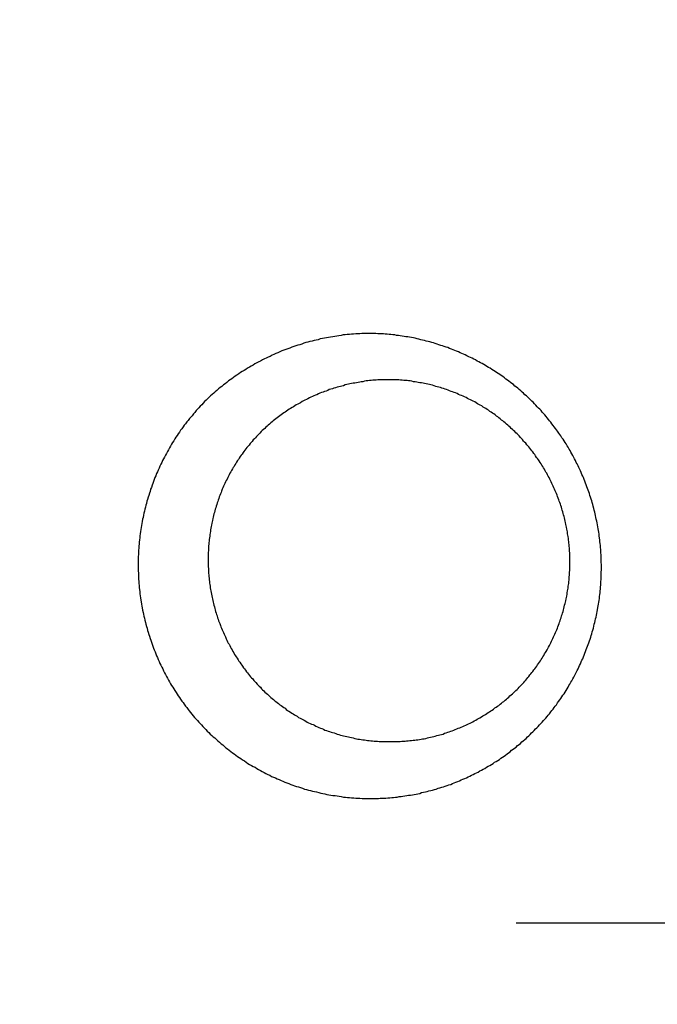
# Model space of a CAD drawing. Header units: millimetres. Extents: x -604189 to 881711, y -381903 to -7297.
# Tile 83 of 256: x -567412 to -567394, y -196039 to -196012. Entities that reach past the tile are written whole.
import ezdxf

# ---------------------------------------------------------------- set-up
doc = ezdxf.new("R2010")
doc.units = ezdxf.units.MM
doc.header["$LTSCALE"] = 100
doc.linetypes.add('CENTER', pattern=[2, 1.25, -0.25, 0.25, -0.25])
doc.layers.get('Defpoints').update_dxf_attribs({"color": 30})
doc.layers.add('OPIS', color=7, linetype='Continuous')
pattern_1 = [(45, (-296350.26, 111503), (-334.51454, 334.51454), []), (135, (-296350.26, 111503), (-334.51454, -334.51454), [])]

msp = doc.modelspace()

# ---------------------------------------------------------------- hatches: boundary and pattern name
at = {"layer": 'OPIS', "linetype": 'ByBlock', "lineweight": 13}
h = msp.add_hatch(dxfattribs=at)
h.set_pattern_fill('ANSI37', color=0, scale=149)
h.set_pattern_definition(pattern_1)
h.paths.add_polyline_path([(-565846.628, -200148.37), (-566196.825, -200149.347), (-566196.825, -200157.448), (-566296.825, -200157.448), (-566296.825, -200149.626), (-566746.825, -200150.882), (-566746.825, -201168.329, -0.414214), (-566403.888, -201511.266, -1), (-567089.762, -201511.266, -0.414214), (-566746.825, -201168.329), (-566746.825, -200936.871, -0.267949), (-567196.825, -200157.448), (-567296.825, -200157.448), (-567296.825, -200152.416), (-567606.815, -200153.281), (-567606.815, -201603.287), (-567556.815, -201603.147), (-567556.815, -205257.445), (-565846.45, -205257.445)])
h.paths.add_polyline_path([(-551636.825, -198396.286), (-576656.825, -198407.448), (-576656.825, -193157.448), (-579836.825, -193157.448), (-579836.825, -200437.448), (-570846.818, -200437.448), (-570846.818, -200053.169), (-551636.825, -200037.448)])
h.paths.add_polyline_path([(-566819.49, -205014.115), (-566583.775, -205014.115), (-566583.775, -204789.115), (-566819.49, -204789.115)], flags=24)
h.paths.add_polyline_path([(-566959.314, -200828.748), (-566427.171, -200828.748), (-566427.171, -200603.748), (-566959.314, -200603.748)], flags=24)
h.paths.add_polyline_path([(-566792.033, -202497.855), (-566276.912, -202497.855), (-566276.912, -202398.515), (-566792.033, -202398.515)], flags=24)
h.paths.add_polyline_path([(-566791.958, -202387.855), (-565854.55, -202387.855), (-565854.55, -202288.515), (-566791.958, -202288.515)], flags=24)
h.paths.add_polyline_path([(-567194.021, -202505.333), (-566857.345, -202505.333), (-566857.345, -202389.949), (-567194.021, -202389.949)], flags=24)
h.paths.add_polyline_path([(-567153.366, -202393.592), (-566996.4, -202393.592), (-566996.4, -202295.562), (-567153.366, -202295.562)], flags=24)
h.paths.add_polyline_path([(-566516.508, -200627.503), (-566516.508, -200287.803), (-566964.285, -200287.803), (-566964.285, -200627.503)], flags=24)
at = {"layer": 'OPIS', "linetype": 'ByBlock', "lineweight": 9}
h = msp.add_hatch(dxfattribs=at)
h.set_pattern_fill('ANSI37', color=0, scale=149)
h.set_pattern_definition(pattern_1)
edge = h.paths.add_edge_path()
edge.add_line((-551636.825, -193157.448), (-552906.825, -193157.448))
edge.add_line((-552906.825, -193157.448), (-552906.825, -193187.448))
edge.add_line((-552906.825, -193187.448), (-554281.473, -193187.448))
edge.add_line((-554281.473, -193187.448), (-554281.473, -193407.448))
edge.add_line((-554281.473, -193407.448), (-554641.473, -193407.448))
edge.add_line((-554641.473, -193407.448), (-554891.821, -193407.448))
edge.add_line((-554891.821, -193407.448), (-555251.821, -193407.448))
edge.add_line((-555251.821, -193407.448), (-555252.169, -193157.448))
edge.add_line((-555252.169, -193157.448), (-555156.825, -193407.448))
edge.add_line((-555156.825, -193407.448), (-555156.825, -196074.426))
edge.add_line((-555156.825, -196074.426), (-555036.825, -196074.426))
edge.add_line((-555036.825, -196074.426), (-555036.825, -196674.426))
edge.add_line((-555036.825, -196674.426), (-555036.825, -197274.426))
edge.add_line((-555036.825, -197274.426), (-555636.825, -197274.426))
edge.add_line((-555636.825, -197274.426), (-555636.825, -198296.526))
edge.add_line((-555636.825, -198296.526), (-555036.825, -198294.851))
edge.add_line((-555036.825, -198294.851), (-555036.825, -198287.448))
edge.add_line((-555036.825, -198287.448), (-554936.825, -198287.448))
edge.add_line((-554936.825, -198287.448), (-554936.825, -198294.572))
edge.add_line((-554936.825, -198294.572), (-554486.825, -198293.317))
edge.add_line((-554486.825, -198293.317), (-554486.825, -198292.448))
edge.add_line((-554486.825, -198292.448), (-554486.825, -197276.567))
edge.add_arc((-554486.825, -196933.63), 342.937, 180, 270, ccw=False)
edge.add_arc((-554486.825, -196933.63), 342.937, 0, 180, ccw=False)
edge.add_arc((-554486.825, -196933.63), 342.937, -90, 0, ccw=False)
edge.add_line((-554486.825, -197276.567), (-554486.825, -197508.025))
edge.add_arc((-554936.825, -198287.448), 900, 0, 60, ccw=False)
edge.add_line((-554036.825, -198287.448), (-553936.825, -198287.448))
edge.add_line((-553936.825, -198287.448), (-553936.825, -198291.782))
edge.add_line((-553936.825, -198291.782), (-551636.825, -198285.364))
edge.add_line((-551636.825, -198285.364), (-551636.825, -193157.448))
edge = h.paths.add_edge_path(flags=17)
edge.add_arc((-555292.825, -194555.644), 64, 0, 360)
edge = h.paths.add_edge_path(flags=17)
edge.add_arc((-555292.825, -194795.644), 64, 0, 360)
edge = h.paths.add_edge_path(flags=17)
edge.add_arc((-555532.825, -194555.644), 64, 0, 360)
edge = h.paths.add_edge_path(flags=17)
edge.add_arc((-555532.825, -194795.644), 64, 0, 360)
edge = h.paths.add_edge_path(flags=16)
edge.add_arc((-555445.578, -195632.918), 122.24, 0, 360)
edge = h.paths.add_edge_path(flags=17)
edge.add_arc((-555444.953, -195755.157), 131.84, -179.70702, 0.29298, ccw=False)
edge.add_line((-555576.791, -195755.831), (-555577.416, -195633.592))
edge.add_arc((-555445.578, -195632.918), 131.84, 0.29298, 180.29298, ccw=False)
edge.add_line((-555313.74, -195632.244), (-555313.115, -195754.483))
edge = h.paths.add_edge_path(flags=16)
edge.add_line((-555354.602, -195832.663), (-555410.524, -195781.149))
edge.add_arc((-555444.236, -195895.315), 119.04, 73.54834, 77.25266)
edge.add_line((-555417.97, -195779.209), (-555400.458, -195791.093))
edge.add_arc((-555397.928, -195789.134), 3.2, 66.437, 217.7638, ccw=False)
edge.add_arc((-555444.236, -195895.315), 119.04, 62.83618, 66.43696, ccw=False)
edge.add_line((-555389.89, -195789.404), (-555332.197, -195793.322))
edge.add_arc((-555444.953, -195755.157), 119.04, 319.37612, 341.30015, ccw=False)
edge = h.paths.add_edge_path(flags=0)
edge.add_arc((-555445.157, -195715.335), 16, 0, 360)
edge = h.paths.add_edge_path(flags=16)
edge.add_line((-555494.828, -195789.588), (-555556.499, -195794.41))
edge.add_arc((-555553.516, -195795.567), 3.2, 158.7889, 200.417)
edge.add_arc((-555444.953, -195755.157), 119.04, 200.41697, 219.83636)
edge.add_arc((-555533.904, -195829.364), 3.2, 219.8364, 346.9927)
edge.add_line((-555530.786, -195830.084), (-555488.51, -195790.333))
edge.add_arc((-555491.628, -195789.613), 3.2, 346.9927, 539.5529)
edge = h.paths.add_edge_path(flags=16)
edge.add_arc((-555444.953, -195755.157), 119.04, 258.76397, 281.82198, ccw=False)
edge.add_line((-555468.148, -195871.915), (-555480.159, -195865.083))
edge.add_arc((-555483.299, -195864.466), 3.2, 250.669, 348.8814, ccw=False)
edge.add_arc((-555444.953, -195755.157), 119.04, 229.64312, 250.66903, ccw=False)
edge.add_line((-555522.037, -195845.868), (-555468.703, -195779.633))
edge.add_arc((-555459.182, -195767.571), 15.366, -52.9828, 231.7166, ccw=False)
edge.add_arc((-555446.749, -195779.502), 3.2, 91.2428, 186.0743, ccw=False)
edge.add_arc((-555444.236, -195895.315), 119.04, 88.11241, 91.24277, ccw=False)
edge.add_line((-555440.315, -195776.34), (-555420.565, -195871.672))
h.paths.add_polyline_path([(-554267.155, -198153.982), (-554267.155, -197814.282), (-554714.931, -197814.282), (-554714.931, -198153.982)], flags=17)
h.paths.add_polyline_path([(-553792.63, -195548.14), (-553277.509, -195548.14), (-553277.509, -195448.8), (-553792.63, -195448.8)], flags=16)
h.paths.add_polyline_path([(-553792.555, -195438.14), (-553058.934, -195438.14), (-553058.934, -195338.8), (-553792.555, -195338.8)], flags=16)
h.paths.add_polyline_path([(-554194.618, -195555.618), (-553808.217, -195555.618), (-553808.217, -195440.235), (-554194.618, -195440.235)], flags=16)
h.paths.add_polyline_path([(-554153.974, -195443.932), (-553947.262, -195443.932), (-553947.262, -195345.836), (-554153.974, -195345.836)], flags=16)
h.paths.add_polyline_path([(-554256.508, -198153.982), (-554256.508, -197814.282), (-554704.285, -197814.282), (-554704.285, -198153.982)], flags=17)
h.paths.add_polyline_path([(-569496.825, -196631.63), (-571696.825, -196631.63), (-571696.825, -198287.448), (-569496.825, -198287.448)])
h.paths.add_polyline_path([(-567176.825, -196631.63), (-569376.825, -196631.63), (-569376.825, -198287.448), (-567176.825, -198287.448)])
h.paths.add_polyline_path([(-569376.825, -196535.63), (-567176.825, -196535.63), (-567176.825, -193157.448), (-569376.825, -193157.448)])
edge = h.paths.add_edge_path()
edge.add_arc((-571534.473, -195440.24), 50, 180, 270.0022)
edge.add_line((-571534.471, -195490.24), (-571329.472, -195490.239))
edge.add_arc((-571329.473, -195440.239), 50, 270.0009, 360)
edge.add_line((-571279.473, -195440.239), (-571279.473, -194996.239))
edge.add_arc((-571329.473, -194996.239), 50, 0, 90.0004)
edge.add_line((-571329.474, -194946.239), (-571534.474, -194946.24))
edge.add_arc((-571534.473, -194996.24), 50, 90.0009, 180)
edge.add_line((-571584.473, -194996.24), (-571584.473, -195440.24))
h.paths.add_polyline_path([(-571696.825, -196535.63), (-569496.825, -196535.63), (-569496.825, -193157.448), (-571696.825, -193157.448)])
edge = h.paths.add_edge_path()
edge.add_arc((-571945.684, -193388.705), 50, 0, 90.0004)
edge.add_line((-571945.684, -193338.705), (-572150.684, -193338.707))
edge.add_arc((-572150.684, -193388.707), 50, 90.0009, 180)
edge.add_line((-572200.684, -193388.707), (-572200.684, -193832.707))
edge.add_arc((-572150.684, -193832.707), 50, 180, 270.0022)
edge.add_line((-572150.682, -193882.707), (-571945.683, -193882.705))
edge.add_arc((-571945.684, -193832.705), 50, 270.0009, 360)
edge.add_line((-571895.684, -193832.705), (-571895.684, -193388.705))
h.paths.add_polyline_path([(-571816.825, -198287.448), (-571816.825, -193157.448), (-573216.825, -193157.448), (-573216.825, -198287.448)])

# ---------------------------------------------------------------- linework, layer by layer
at = {"color": 0}
for points in [[(-567402.05, -196020.968, 0), (-567402.108, -196020.968, 0), (-567402.166, -196020.968, 0), (-567402.224, -196020.968, 0), (-567402.281, -196020.978, 0), (-567402.339, -196020.978, 0), (-567402.397, -196020.978, 0), (-567402.455, -196020.988, 0), (-567402.512, -196020.988, 0), (-567402.57, -196020.998, 0), (-567402.628, -196020.998, 0), (-567402.686, -196021.008, 0), (-567402.744, -196021.008, 0), (-567402.801, -196021.018, 0), (-567402.859, -196021.028, 0), (-567402.917, -196021.038, 0), (-567402.974, -196021.048, 0), (-567403.032, -196021.058, 0), (-567403.089, -196021.068, 0), (-567403.147, -196021.078, 0), (-567403.204, -196021.088, 0), (-567403.261, -196021.098, 0), (-567403.318, -196021.108, 0), (-567403.376, -196021.118, 0), (-567403.433, -196021.138, 0), (-567403.49, -196021.148, 0), (-567403.546, -196021.158, 0), (-567403.603, -196021.178, 0), (-567403.66, -196021.188, 0), (-567403.716, -196021.208, 0), (-567403.773, -196021.218, 0), (-567403.829, -196021.238, 0), (-567403.885, -196021.258, 0), (-567403.941, -196021.278, 0), (-567403.997, -196021.288, 0), (-567404.053, -196021.308, 0), (-567404.108, -196021.328, 0), (-567404.164, -196021.348, 0), (-567404.219, -196021.368, 0), (-567404.274, -196021.388, 0), (-567404.329, -196021.408, 0), (-567404.384, -196021.428, 0), (-567404.438, -196021.448, 0), (-567404.492, -196021.478, 0), (-567404.546, -196021.498, 0), (-567404.6, -196021.518, 0), (-567404.654, -196021.548, 0), (-567404.708, -196021.568, 0), (-567404.761, -196021.598, 0), (-567404.814, -196021.618, 0), (-567404.867, -196021.648, 0), (-567404.919, -196021.668, 0), (-567404.972, -196021.698, 0), (-567405.024, -196021.728, 0), (-567405.076, -196021.748, 0), (-567405.127, -196021.778, 0), (-567405.179, -196021.808, 0), (-567405.23, -196021.838, 0), (-567405.28, -196021.868, 0), (-567405.331, -196021.898, 0), (-567405.381, -196021.928, 0), (-567405.431, -196021.958, 0), (-567405.481, -196021.988, 0), (-567405.53, -196022.018, 0), (-567405.579, -196022.048, 0), (-567405.628, -196022.078, 0), (-567405.676, -196022.118, 0), (-567405.724, -196022.148, 0), (-567405.772, -196022.178, 0), (-567405.819, -196022.218, 0), (-567405.866, -196022.248, 0), (-567405.913, -196022.278, 0), (-567405.96, -196022.318, 0), (-567406.006, -196022.358, 0), (-567406.051, -196022.388, 0), (-567406.097, -196022.428, 0), (-567406.141, -196022.458, 0), (-567406.186, -196022.498, 0), (-567406.23, -196022.538, 0), (-567406.274, -196022.578, 0), (-567406.317, -196022.618, 0), (-567406.36, -196022.648, 0), (-567406.403, -196022.688, 0), (-567406.445, -196022.728, 0), (-567406.487, -196022.768, 0), (-567406.528, -196022.808, 0), (-567406.569, -196022.848, 0), (-567406.609, -196022.888, 0), (-567406.65, -196022.938, 0), (-567406.689, -196022.978, 0), (-567406.728, -196023.018, 0), (-567406.767, -196023.058, 0), (-567406.806, -196023.098, 0), (-567406.844, -196023.148, 0), (-567406.881, -196023.188, 0), (-567406.918, -196023.238, 0), (-567406.955, -196023.278, 0), (-567406.991, -196023.318, 0), (-567407.027, -196023.368, 0), (-567407.062, -196023.408, 0), (-567407.097, -196023.458, 0), (-567407.132, -196023.498, 0), (-567407.166, -196023.548, 0), (-567407.2, -196023.598, 0), (-567407.233, -196023.638, 0), (-567407.266, -196023.688, 0), (-567407.298, -196023.738, 0), (-567407.33, -196023.788, 0), (-567407.361, -196023.828, 0), (-567407.392, -196023.878, 0), (-567407.423, -196023.928, 0), (-567407.453, -196023.978, 0), (-567407.483, -196024.028, 0), (-567407.512, -196024.078, 0), (-567407.541, -196024.128, 0), (-567407.569, -196024.178, 0), (-567407.597, -196024.228, 0), (-567407.625, -196024.278, 0), (-567407.652, -196024.328, 0), (-567407.678, -196024.378, 0), (-567407.704, -196024.428, 0), (-567407.73, -196024.478, 0), (-567407.755, -196024.528, 0), (-567407.78, -196024.578, 0), (-567407.804, -196024.628, 0), (-567407.828, -196024.688, 0), (-567407.852, -196024.738, 0), (-567407.875, -196024.788, 0), (-567407.897, -196024.838, 0), (-567407.919, -196024.898, 0), (-567407.941, -196024.948, 0), (-567407.962, -196024.998, 0), (-567407.982, -196025.058, 0), (-567408.002, -196025.108, 0), (-567408.022, -196025.158, 0), (-567408.041, -196025.218, 0), (-567408.06, -196025.268, 0), (-567408.078, -196025.328, 0), (-567408.096, -196025.378, 0), (-567408.113, -196025.438, 0), (-567408.13, -196025.488, 0), (-567408.146, -196025.548, 0), (-567408.162, -196025.598, 0), (-567408.177, -196025.658, 0), (-567408.192, -196025.708, 0), (-567408.206, -196025.768, 0), (-567408.22, -196025.818, 0), (-567408.234, -196025.878, 0), (-567408.247, -196025.928, 0), (-567408.259, -196025.988, 0), (-567408.271, -196026.048, 0), (-567408.282, -196026.098, 0), (-567408.293, -196026.158, 0), (-567408.304, -196026.218, 0), (-567408.313, -196026.268, 0), (-567408.323, -196026.328, 0), (-567408.332, -196026.378, 0), (-567408.34, -196026.438, 0), (-567408.348, -196026.498, 0), (-567408.355, -196026.558, 0), (-567408.362, -196026.608, 0), (-567408.368, -196026.668, 0), (-567408.374, -196026.728, 0), (-567408.38, -196026.778, 0), (-567408.384, -196026.838, 0), (-567408.389, -196026.898, 0), (-567408.392, -196026.948, 0), (-567408.396, -196027.008, 0), (-567408.398, -196027.068, 0), (-567408.401, -196027.128, 0), (-567408.402, -196027.178, 0), (-567408.404, -196027.238, 0), (-567408.404, -196027.298, 0), (-567408.405, -196027.358, 0), (-567408.404, -196027.408, 0), (-567408.403, -196027.468, 0), (-567408.402, -196027.528, 0), (-567408.4, -196027.578, 0), (-567408.398, -196027.638, 0), (-567408.395, -196027.698, 0), (-567408.392, -196027.758, 0), (-567408.388, -196027.808, 0), (-567408.384, -196027.868, 0), (-567408.379, -196027.928, 0), (-567408.374, -196027.988, 0), (-567408.368, -196028.038, 0), (-567408.361, -196028.098, 0), (-567408.355, -196028.158, 0), (-567408.347, -196028.208, 0), (-567408.339, -196028.268, 0), (-567408.331, -196028.328, 0), (-567408.322, -196028.378, 0), (-567408.313, -196028.438, 0), (-567408.303, -196028.498, 0), (-567408.292, -196028.548, 0), (-567408.282, -196028.608, 0), (-567408.27, -196028.668, 0), (-567408.258, -196028.718, 0), (-567408.246, -196028.778, 0), (-567408.233, -196028.828, 0), (-567408.22, -196028.888, 0), (-567408.206, -196028.948, 0), (-567408.191, -196028.998, 0), (-567408.176, -196029.058, 0), (-567408.161, -196029.108, 0), (-567408.145, -196029.168, 0), (-567408.129, -196029.218, 0), (-567408.112, -196029.278, 0), (-567408.095, -196029.328, 0), (-567408.077, -196029.388, 0), (-567408.059, -196029.438, 0), (-567408.04, -196029.488, 0), (-567408.021, -196029.548, 0), (-567408.001, -196029.598, 0), (-567407.981, -196029.658, 0), (-567407.96, -196029.708, 0), (-567407.939, -196029.758, 0), (-567407.918, -196029.818, 0), (-567407.896, -196029.868, 0), (-567407.873, -196029.918, 0), (-567407.85, -196029.968, 0), (-567407.827, -196030.028, 0), (-567407.803, -196030.078, 0), (-567407.778, -196030.128, 0), (-567407.754, -196030.178, 0), (-567407.728, -196030.228, 0), (-567407.703, -196030.288, 0), (-567407.677, -196030.338, 0), (-567407.65, -196030.388, 0), (-567407.623, -196030.438, 0), (-567407.596, -196030.488, 0), (-567407.568, -196030.538, 0), (-567407.539, -196030.588, 0), (-567407.51, -196030.638, 0), (-567407.481, -196030.688, 0), (-567407.452, -196030.738, 0), (-567407.421, -196030.778, 0), (-567407.391, -196030.828, 0), (-567407.36, -196030.878, 0), (-567407.329, -196030.928, 0), (-567407.297, -196030.978, 0), (-567407.264, -196031.018, 0), (-567407.232, -196031.068, 0), (-567407.199, -196031.118, 0), (-567407.165, -196031.158, 0), (-567407.131, -196031.208, 0), (-567407.097, -196031.258, 0), (-567407.062, -196031.298, 0), (-567407.027, -196031.348, 0), (-567406.992, -196031.388, 0), (-567406.956, -196031.438, 0), (-567406.92, -196031.478, 0), (-567406.883, -196031.528, 0), (-567406.846, -196031.568, 0), (-567406.808, -196031.608, 0), (-567406.77, -196031.658, 0), (-567406.732, -196031.698, 0), (-567406.694, -196031.738, 0), (-567406.655, -196031.778, 0), (-567406.615, -196031.818, 0), (-567406.576, -196031.868, 0), (-567406.536, -196031.908, 0), (-567406.495, -196031.948, 0), (-567406.454, -196031.988, 0), (-567406.413, -196032.028, 0), (-567406.372, -196032.068, 0), (-567406.33, -196032.108, 0), (-567406.288, -196032.138, 0), (-567406.245, -196032.178, 0), (-567406.202, -196032.218, 0), (-567406.159, -196032.258, 0), (-567406.115, -196032.298, 0), (-567406.071, -196032.328, 0), (-567406.027, -196032.368, 0), (-567405.983, -196032.408, 0), (-567405.938, -196032.438, 0), (-567405.892, -196032.478, 0), (-567405.847, -196032.508, 0), (-567405.801, -196032.548, 0), (-567405.755, -196032.578, 0), (-567405.708, -196032.608, 0), (-567405.662, -196032.648, 0), (-567405.614, -196032.678, 0), (-567405.567, -196032.708, 0), (-567405.519, -196032.738, 0), (-567405.471, -196032.768, 0), (-567405.423, -196032.808, 0), (-567405.375, -196032.838, 0), (-567405.326, -196032.868, 0), (-567405.277, -196032.898, 0), (-567405.228, -196032.928, 0), (-567405.178, -196032.948, 0), (-567405.128, -196032.978, 0), (-567405.078, -196033.008, 0), (-567405.028, -196033.038, 0), (-567404.977, -196033.068, 0), (-567404.926, -196033.088, 0), (-567404.875, -196033.118, 0), (-567404.824, -196033.148, 0), (-567404.772, -196033.168, 0), (-567404.721, -196033.198, 0), (-567404.669, -196033.218, 0), (-567404.616, -196033.238, 0), (-567404.564, -196033.268, 0), (-567404.511, -196033.288, 0), (-567404.458, -196033.308, 0), (-567404.405, -196033.328, 0), (-567404.352, -196033.358, 0), (-567404.298, -196033.378, 0), (-567404.245, -196033.398, 0), (-567404.191, -196033.418, 0), (-567404.137, -196033.438, 0), (-567404.083, -196033.458, 0), (-567404.028, -196033.478, 0), (-567403.974, -196033.488, 0), (-567403.919, -196033.508, 0), (-567403.864, -196033.528, 0), (-567403.809, -196033.548, 0), (-567403.754, -196033.558, 0), (-567403.698, -196033.578, 0), (-567403.643, -196033.588, 0), (-567403.587, -196033.608, 0), (-567403.531, -196033.618, 0), (-567403.475, -196033.628, 0), (-567403.419, -196033.648, 0), (-567403.363, -196033.658, 0), (-567403.307, -196033.668, 0), (-567403.25, -196033.678, 0), (-567403.194, -196033.698, 0), (-567403.137, -196033.708, 0), (-567403.08, -196033.718, 0), (-567403.024, -196033.728, 0), (-567402.967, -196033.728, 0), (-567402.91, -196033.738, 0), (-567402.853, -196033.748, 0), (-567402.795, -196033.758, 0), (-567402.738, -196033.768, 0), (-567402.681, -196033.768, 0), (-567402.624, -196033.778, 0), (-567402.566, -196033.778, 0), (-567402.509, -196033.788, 0), (-567402.451, -196033.788, 0), (-567402.394, -196033.798, 0), (-567402.336, -196033.798, 0), (-567402.279, -196033.798, 0), (-567402.221, -196033.808, 0), (-567402.163, -196033.808, 0), (-567402.106, -196033.808, 0), (-567402.048, -196033.808, 0), (-567401.99, -196033.808, 0), (-567401.933, -196033.808, 0), (-567401.875, -196033.808, 0)], [(-567401.875, -196033.808, 0), (-567401.822, -196033.808, 0), (-567401.77, -196033.808, 0), (-567401.718, -196033.798, 0), (-567401.665, -196033.798, 0), (-567401.613, -196033.798, 0), (-567401.56, -196033.798, 0), (-567401.508, -196033.788, 0), (-567401.456, -196033.788, 0), (-567401.403, -196033.778, 0), (-567401.351, -196033.778, 0), (-567401.299, -196033.768, 0), (-567401.247, -196033.768, 0), (-567401.195, -196033.758, 0), (-567401.142, -196033.758, 0), (-567401.091, -196033.748, 0), (-567401.039, -196033.738, 0), (-567400.987, -196033.728, 0), (-567400.935, -196033.718, 0), (-567400.883, -196033.718, 0), (-567400.832, -196033.708, 0), (-567400.78, -196033.698, 0), (-567400.729, -196033.688, 0), (-567400.678, -196033.678, 0), (-567400.626, -196033.668, 0), (-567400.575, -196033.648, 0), (-567400.524, -196033.638, 0), (-567400.473, -196033.628, 0), (-567400.422, -196033.618, 0), (-567400.372, -196033.598, 0), (-567400.321, -196033.588, 0), (-567400.271, -196033.578, 0), (-567400.22, -196033.558, 0), (-567400.17, -196033.548, 0), (-567400.12, -196033.528, 0), (-567400.07, -196033.518, 0), (-567400.02, -196033.498, 0), (-567399.971, -196033.488, 0), (-567399.921, -196033.468, 0), (-567399.872, -196033.448, 0), (-567399.822, -196033.428, 0), (-567399.773, -196033.418, 0), (-567399.724, -196033.398, 0), (-567399.675, -196033.378, 0), (-567399.627, -196033.358, 0), (-567399.578, -196033.338, 0), (-567399.53, -196033.318, 0), (-567399.482, -196033.298, 0), (-567399.434, -196033.278, 0), (-567399.386, -196033.258, 0), (-567399.339, -196033.238, 0), (-567399.291, -196033.208, 0), (-567399.244, -196033.188, 0), (-567399.197, -196033.168, 0), (-567399.15, -196033.148, 0), (-567399.103, -196033.118, 0), (-567399.057, -196033.098, 0), (-567399.01, -196033.078, 0), (-567398.964, -196033.048, 0), (-567398.918, -196033.028, 0), (-567398.873, -196032.998, 0), (-567398.827, -196032.978, 0), (-567398.782, -196032.948, 0), (-567398.737, -196032.918, 0), (-567398.692, -196032.898, 0), (-567398.647, -196032.868, 0), (-567398.603, -196032.838, 0), (-567398.559, -196032.808, 0), (-567398.515, -196032.788, 0), (-567398.471, -196032.758, 0), (-567398.428, -196032.728, 0), (-567398.385, -196032.698, 0), (-567398.342, -196032.668, 0), (-567398.299, -196032.638, 0), (-567398.257, -196032.608, 0), (-567398.214, -196032.578, 0), (-567398.172, -196032.548, 0), (-567398.131, -196032.518, 0), (-567398.089, -196032.478, 0), (-567398.048, -196032.448, 0), (-567398.007, -196032.418, 0), (-567397.966, -196032.388, 0), (-567397.926, -196032.348, 0), (-567397.886, -196032.318, 0), (-567397.846, -196032.288, 0), (-567397.807, -196032.248, 0), (-567397.767, -196032.218, 0), (-567397.728, -196032.178, 0), (-567397.689, -196032.148, 0), (-567397.651, -196032.108, 0), (-567397.613, -196032.078, 0), (-567397.575, -196032.038, 0), (-567397.537, -196031.998, 0), (-567397.5, -196031.968, 0), (-567397.463, -196031.928, 0), (-567397.427, -196031.888, 0), (-567397.39, -196031.858, 0), (-567397.354, -196031.818, 0), (-567397.318, -196031.778, 0), (-567397.283, -196031.738, 0), (-567397.248, -196031.698, 0), (-567397.213, -196031.658, 0), (-567397.178, -196031.628, 0), (-567397.144, -196031.588, 0), (-567397.11, -196031.548, 0), (-567397.077, -196031.508, 0), (-567397.044, -196031.468, 0), (-567397.011, -196031.418, 0), (-567396.978, -196031.378, 0), (-567396.946, -196031.338, 0), (-567396.914, -196031.298, 0), (-567396.883, -196031.258, 0), (-567396.852, -196031.218, 0), (-567396.821, -196031.168, 0), (-567396.791, -196031.128, 0), (-567396.76, -196031.088, 0), (-567396.731, -196031.048, 0), (-567396.701, -196030.998, 0), (-567396.672, -196030.958, 0), (-567396.643, -196030.918, 0), (-567396.615, -196030.868, 0), (-567396.587, -196030.828, 0), (-567396.559, -196030.778, 0), (-567396.532, -196030.738, 0), (-567396.505, -196030.688, 0), (-567396.479, -196030.648, 0), (-567396.452, -196030.598, 0), (-567396.427, -196030.558, 0), (-567396.401, -196030.508, 0), (-567396.376, -196030.458, 0), (-567396.351, -196030.418, 0), (-567396.327, -196030.368, 0), (-567396.303, -196030.328, 0), (-567396.28, -196030.278, 0), (-567396.256, -196030.228, 0), (-567396.234, -196030.178, 0), (-567396.211, -196030.138, 0), (-567396.189, -196030.088, 0), (-567396.167, -196030.038, 0), (-567396.146, -196029.988, 0), (-567396.125, -196029.948, 0), (-567396.105, -196029.898, 0), (-567396.085, -196029.848, 0), (-567396.065, -196029.798, 0), (-567396.046, -196029.748, 0), (-567396.027, -196029.698, 0), (-567396.008, -196029.648, 0), (-567395.99, -196029.598, 0), (-567395.973, -196029.558, 0), (-567395.955, -196029.508, 0), (-567395.939, -196029.458, 0), (-567395.922, -196029.408, 0), (-567395.906, -196029.358, 0), (-567395.891, -196029.308, 0), (-567395.875, -196029.258, 0), (-567395.861, -196029.208, 0), (-567395.846, -196029.158, 0), (-567395.832, -196029.108, 0), (-567395.819, -196029.048, 0), (-567395.806, -196028.998, 0), (-567395.793, -196028.948, 0), (-567395.781, -196028.898, 0), (-567395.769, -196028.848, 0), (-567395.758, -196028.798, 0), (-567395.747, -196028.748, 0), (-567395.736, -196028.698, 0), (-567395.726, -196028.648, 0), (-567395.716, -196028.598, 0), (-567395.707, -196028.538, 0), (-567395.698, -196028.488, 0), (-567395.69, -196028.438, 0), (-567395.682, -196028.388, 0), (-567395.674, -196028.338, 0), (-567395.667, -196028.288, 0), (-567395.66, -196028.228, 0), (-567395.654, -196028.178, 0), (-567395.648, -196028.128, 0), (-567395.643, -196028.078, 0), (-567395.638, -196028.028, 0), (-567395.633, -196027.968, 0), (-567395.629, -196027.918, 0), (-567395.625, -196027.868, 0), (-567395.622, -196027.818, 0), (-567395.619, -196027.758, 0), (-567395.616, -196027.708, 0), (-567395.614, -196027.658, 0), (-567395.613, -196027.608, 0), (-567395.612, -196027.558, 0), (-567395.611, -196027.498, 0), (-567395.61, -196027.448, 0), (-567395.61, -196027.398, 0), (-567395.611, -196027.348, 0), (-567395.612, -196027.288, 0), (-567395.613, -196027.238, 0), (-567395.615, -196027.188, 0), (-567395.617, -196027.138, 0), (-567395.62, -196027.078, 0), (-567395.623, -196027.028, 0), (-567395.626, -196026.978, 0), (-567395.63, -196026.928, 0), (-567395.634, -196026.878, 0), (-567395.639, -196026.818, 0), (-567395.644, -196026.768, 0), (-567395.65, -196026.718, 0), (-567395.656, -196026.668, 0), (-567395.662, -196026.618, 0), (-567395.669, -196026.558, 0), (-567395.676, -196026.508, 0), (-567395.684, -196026.458, 0), (-567395.692, -196026.408, 0), (-567395.701, -196026.358, 0), (-567395.71, -196026.308, 0), (-567395.719, -196026.248, 0), (-567395.729, -196026.198, 0), (-567395.739, -196026.148, 0), (-567395.75, -196026.098, 0), (-567395.761, -196026.048, 0), (-567395.772, -196025.998, 0), (-567395.784, -196025.948, 0), (-567395.796, -196025.898, 0), (-567395.809, -196025.848, 0), (-567395.822, -196025.798, 0), (-567395.835, -196025.738, 0), (-567395.849, -196025.688, 0), (-567395.864, -196025.638, 0), (-567395.878, -196025.588, 0), (-567395.894, -196025.538, 0), (-567395.909, -196025.488, 0), (-567395.925, -196025.438, 0), (-567395.941, -196025.388, 0), (-567395.958, -196025.338, 0), (-567395.975, -196025.298, 0), (-567395.993, -196025.248, 0), (-567396.011, -196025.198, 0), (-567396.029, -196025.148, 0), (-567396.048, -196025.098, 0), (-567396.067, -196025.048, 0), (-567396.086, -196024.998, 0), (-567396.106, -196024.948, 0), (-567396.126, -196024.908, 0), (-567396.147, -196024.858, 0), (-567396.168, -196024.808, 0), (-567396.19, -196024.758, 0), (-567396.211, -196024.708, 0), (-567396.234, -196024.668, 0), (-567396.256, -196024.618, 0), (-567396.279, -196024.568, 0), (-567396.303, -196024.528, 0), (-567396.326, -196024.478, 0), (-567396.35, -196024.428, 0), (-567396.375, -196024.388, 0), (-567396.4, -196024.338, 0), (-567396.425, -196024.288, 0), (-567396.451, -196024.248, 0), (-567396.477, -196024.198, 0), (-567396.503, -196024.158, 0), (-567396.53, -196024.108, 0), (-567396.557, -196024.068, 0), (-567396.585, -196024.018, 0), (-567396.613, -196023.978, 0), (-567396.641, -196023.928, 0), (-567396.67, -196023.888, 0), (-567396.699, -196023.848, 0), (-567396.728, -196023.798, 0), (-567396.758, -196023.758, 0), (-567396.788, -196023.718, 0), (-567396.818, -196023.668, 0), (-567396.849, -196023.628, 0), (-567396.88, -196023.588, 0), (-567396.911, -196023.548, 0), (-567396.943, -196023.508, 0), (-567396.975, -196023.458, 0), (-567397.007, -196023.418, 0), (-567397.04, -196023.378, 0), (-567397.073, -196023.338, 0), (-567397.107, -196023.298, 0), (-567397.14, -196023.258, 0), (-567397.174, -196023.218, 0), (-567397.209, -196023.178, 0), (-567397.243, -196023.138, 0), (-567397.278, -196023.098, 0), (-567397.314, -196023.058, 0), (-567397.349, -196023.028, 0), (-567397.385, -196022.988, 0), (-567397.421, -196022.948, 0), (-567397.458, -196022.908, 0), (-567397.495, -196022.868, 0), (-567397.532, -196022.838, 0), (-567397.569, -196022.798, 0), (-567397.607, -196022.758, 0), (-567397.645, -196022.728, 0), (-567397.683, -196022.688, 0), (-567397.722, -196022.658, 0), (-567397.76, -196022.618, 0), (-567397.799, -196022.588, 0), (-567397.839, -196022.548, 0), (-567397.878, -196022.518, 0), (-567397.918, -196022.478, 0), (-567397.959, -196022.448, 0), (-567397.999, -196022.418, 0), (-567398.04, -196022.378, 0), (-567398.081, -196022.348, 0), (-567398.122, -196022.318, 0), (-567398.163, -196022.288, 0), (-567398.205, -196022.258, 0), (-567398.247, -196022.228, 0), (-567398.289, -196022.188, 0), (-567398.332, -196022.158, 0), (-567398.375, -196022.128, 0), (-567398.418, -196022.098, 0), (-567398.461, -196022.068, 0), (-567398.504, -196022.048, 0), (-567398.548, -196022.018, 0), (-567398.592, -196021.988, 0), (-567398.636, -196021.958, 0), (-567398.68, -196021.928, 0), (-567398.725, -196021.908, 0), (-567398.77, -196021.878, 0), (-567398.815, -196021.848, 0), (-567398.86, -196021.828, 0), (-567398.905, -196021.798, 0), (-567398.951, -196021.778, 0), (-567398.997, -196021.748, 0), (-567399.043, -196021.728, 0), (-567399.089, -196021.698, 0), (-567399.135, -196021.678, 0), (-567399.182, -196021.648, 0), (-567399.229, -196021.628, 0), (-567399.276, -196021.608, 0), (-567399.323, -196021.588, 0), (-567399.37, -196021.558, 0), (-567399.418, -196021.538, 0), (-567399.465, -196021.518, 0), (-567399.513, -196021.498, 0), (-567399.561, -196021.478, 0), (-567399.609, -196021.458, 0), (-567399.657, -196021.438, 0), (-567399.706, -196021.418, 0), (-567399.754, -196021.398, 0), (-567399.803, -196021.378, 0), (-567399.852, -196021.358, 0), (-567399.901, -196021.348, 0), (-567399.95, -196021.328, 0), (-567399.999, -196021.308, 0), (-567400.049, -196021.298, 0), (-567400.098, -196021.278, 0), (-567400.148, -196021.258, 0), (-567400.198, -196021.248, 0), (-567400.248, -196021.228, 0), (-567400.298, -196021.218, 0), (-567400.348, -196021.198, 0), (-567400.398, -196021.188, 0), (-567400.449, -196021.178, 0), (-567400.499, -196021.158, 0), (-567400.55, -196021.148, 0), (-567400.6, -196021.138, 0), (-567400.651, -196021.128, 0), (-567400.702, -196021.118, 0), (-567400.753, -196021.098, 0), (-567400.804, -196021.088, 0), (-567400.855, -196021.078, 0), (-567400.906, -196021.068, 0), (-567400.958, -196021.058, 0), (-567401.009, -196021.058, 0), (-567401.06, -196021.048, 0), (-567401.112, -196021.038, 0), (-567401.164, -196021.028, 0), (-567401.215, -196021.018, 0), (-567401.267, -196021.018, 0), (-567401.319, -196021.008, 0), (-567401.371, -196021.008, 0), (-567401.423, -196020.998, 0), (-567401.475, -196020.998, 0), (-567401.527, -196020.988, 0), (-567401.579, -196020.988, 0), (-567401.631, -196020.978, 0), (-567401.683, -196020.978, 0), (-567401.736, -196020.978, 0), (-567401.788, -196020.978, 0), (-567401.84, -196020.968, 0), (-567401.893, -196020.968, 0), (-567401.945, -196020.968, 0), (-567401.998, -196020.968, 0), (-567402.05, -196020.968, 0)], [(-567401.516, -196022.248, 0), (-567401.562, -196022.248, 0), (-567401.607, -196022.248, 0), (-567401.653, -196022.248, 0), (-567401.698, -196022.248, 0), (-567401.743, -196022.248, 0), (-567401.789, -196022.248, 0), (-567401.834, -196022.258, 0), (-567401.88, -196022.258, 0), (-567401.925, -196022.258, 0), (-567401.97, -196022.268, 0), (-567402.016, -196022.268, 0), (-567402.061, -196022.278, 0), (-567402.106, -196022.278, 0), (-567402.151, -196022.288, 0), (-567402.196, -196022.298, 0), (-567402.241, -196022.298, 0), (-567402.286, -196022.308, 0), (-567402.331, -196022.318, 0), (-567402.376, -196022.328, 0), (-567402.421, -196022.338, 0), (-567402.466, -196022.338, 0), (-567402.511, -196022.348, 0), (-567402.555, -196022.358, 0), (-567402.6, -196022.368, 0), (-567402.644, -196022.378, 0), (-567402.688, -196022.388, 0), (-567402.733, -196022.408, 0), (-567402.777, -196022.418, 0), (-567402.821, -196022.428, 0), (-567402.865, -196022.438, 0), (-567402.909, -196022.448, 0), (-567402.953, -196022.468, 0), (-567402.996, -196022.478, 0), (-567403.04, -196022.498, 0), (-567403.083, -196022.508, 0), (-567403.126, -196022.518, 0), (-567403.169, -196022.538, 0), (-567403.212, -196022.558, 0), (-567403.255, -196022.568, 0), (-567403.298, -196022.588, 0), (-567403.341, -196022.598, 0), (-567403.383, -196022.618, 0), (-567403.425, -196022.638, 0), (-567403.467, -196022.658, 0), (-567403.509, -196022.668, 0), (-567403.551, -196022.688, 0), (-567403.593, -196022.708, 0), (-567403.634, -196022.728, 0), (-567403.675, -196022.748, 0), (-567403.716, -196022.768, 0), (-567403.757, -196022.788, 0), (-567403.798, -196022.808, 0), (-567403.838, -196022.828, 0), (-567403.879, -196022.848, 0), (-567403.919, -196022.878, 0), (-567403.959, -196022.898, 0), (-567403.998, -196022.918, 0), (-567404.038, -196022.938, 0), (-567404.077, -196022.968, 0), (-567404.116, -196022.988, 0), (-567404.155, -196023.008, 0), (-567404.193, -196023.038, 0), (-567404.232, -196023.058, 0), (-567404.27, -196023.088, 0), (-567404.308, -196023.108, 0), (-567404.345, -196023.138, 0), (-567404.383, -196023.158, 0), (-567404.42, -196023.188, 0), (-567404.457, -196023.218, 0), (-567404.493, -196023.238, 0), (-567404.53, -196023.268, 0), (-567404.566, -196023.298, 0), (-567404.602, -196023.328, 0), (-567404.637, -196023.348, 0), (-567404.672, -196023.378, 0), (-567404.707, -196023.408, 0), (-567404.742, -196023.438, 0), (-567404.776, -196023.468, 0), (-567404.811, -196023.498, 0), (-567404.844, -196023.528, 0), (-567404.878, -196023.558, 0), (-567404.911, -196023.588, 0), (-567404.944, -196023.618, 0), (-567404.977, -196023.648, 0), (-567405.009, -196023.678, 0), (-567405.041, -196023.718, 0), (-567405.072, -196023.748, 0), (-567405.104, -196023.778, 0), (-567405.135, -196023.808, 0), (-567405.166, -196023.848, 0), (-567405.196, -196023.878, 0), (-567405.226, -196023.908, 0), (-567405.256, -196023.948, 0), (-567405.285, -196023.978, 0), (-567405.314, -196024.008, 0), (-567405.343, -196024.048, 0), (-567405.371, -196024.078, 0), (-567405.4, -196024.118, 0), (-567405.427, -196024.148, 0), (-567405.455, -196024.188, 0), (-567405.482, -196024.228, 0), (-567405.509, -196024.258, 0), (-567405.535, -196024.298, 0), (-567405.561, -196024.328, 0), (-567405.587, -196024.368, 0), (-567405.612, -196024.408, 0), (-567405.637, -196024.448, 0), (-567405.662, -196024.478, 0), (-567405.686, -196024.518, 0), (-567405.71, -196024.558, 0), (-567405.734, -196024.598, 0), (-567405.757, -196024.638, 0), (-567405.78, -196024.668, 0), (-567405.803, -196024.708, 0), (-567405.825, -196024.748, 0), (-567405.847, -196024.788, 0), (-567405.869, -196024.828, 0), (-567405.89, -196024.868, 0), (-567405.911, -196024.908, 0), (-567405.931, -196024.948, 0), (-567405.951, -196024.988, 0), (-567405.971, -196025.028, 0), (-567405.991, -196025.068, 0), (-567406.01, -196025.108, 0), (-567406.028, -196025.148, 0), (-567406.047, -196025.188, 0), (-567406.064, -196025.228, 0), (-567406.082, -196025.268, 0), (-567406.099, -196025.318, 0), (-567406.116, -196025.358, 0), (-567406.132, -196025.398, 0), (-567406.148, -196025.438, 0), (-567406.164, -196025.478, 0), (-567406.179, -196025.528, 0), (-567406.194, -196025.568, 0), (-567406.209, -196025.608, 0), (-567406.223, -196025.648, 0), (-567406.236, -196025.688, 0), (-567406.25, -196025.738, 0), (-567406.263, -196025.778, 0), (-567406.275, -196025.818, 0), (-567406.288, -196025.868, 0), (-567406.299, -196025.908, 0), (-567406.311, -196025.948, 0), (-567406.322, -196025.998, 0), (-567406.333, -196026.038, 0), (-567406.343, -196026.078, 0), (-567406.353, -196026.128, 0), (-567406.362, -196026.168, 0), (-567406.371, -196026.208, 0), (-567406.38, -196026.258, 0), (-567406.388, -196026.298, 0), (-567406.396, -196026.348, 0), (-567406.404, -196026.388, 0), (-567406.411, -196026.428, 0), (-567406.418, -196026.478, 0), (-567406.424, -196026.518, 0), (-567406.43, -196026.568, 0), (-567406.436, -196026.608, 0), (-567406.441, -196026.658, 0), (-567406.446, -196026.698, 0), (-567406.45, -196026.738, 0), (-567406.454, -196026.788, 0), (-567406.458, -196026.828, 0), (-567406.461, -196026.878, 0), (-567406.464, -196026.918, 0), (-567406.466, -196026.968, 0), (-567406.468, -196027.008, 0), (-567406.47, -196027.058, 0), (-567406.471, -196027.098, 0), (-567406.472, -196027.148, 0), (-567406.472, -196027.188, 0), (-567406.472, -196027.238, 0), (-567406.472, -196027.278, 0), (-567406.471, -196027.328, 0), (-567406.47, -196027.368, 0), (-567406.468, -196027.408, 0), (-567406.466, -196027.458, 0), (-567406.464, -196027.498, 0), (-567406.461, -196027.548, 0), (-567406.458, -196027.588, 0), (-567406.454, -196027.638, 0), (-567406.451, -196027.678, 0), (-567406.446, -196027.728, 0), (-567406.441, -196027.768, 0), (-567406.436, -196027.818, 0), (-567406.431, -196027.858, 0), (-567406.425, -196027.898, 0), (-567406.419, -196027.948, 0), (-567406.412, -196027.988, 0), (-567406.405, -196028.038, 0), (-567406.397, -196028.078, 0), (-567406.39, -196028.118, 0), (-567406.381, -196028.168, 0), (-567406.373, -196028.208, 0), (-567406.364, -196028.258, 0), (-567406.354, -196028.298, 0), (-567406.344, -196028.338, 0), (-567406.334, -196028.388, 0), (-567406.324, -196028.428, 0), (-567406.313, -196028.468, 0), (-567406.301, -196028.518, 0), (-567406.289, -196028.558, 0), (-567406.277, -196028.598, 0), (-567406.265, -196028.648, 0), (-567406.252, -196028.688, 0), (-567406.239, -196028.728, 0), (-567406.225, -196028.768, 0), (-567406.211, -196028.818, 0), (-567406.197, -196028.858, 0), (-567406.182, -196028.898, 0), (-567406.167, -196028.938, 0), (-567406.151, -196028.978, 0), (-567406.135, -196029.028, 0), (-567406.119, -196029.068, 0), (-567406.102, -196029.108, 0), (-567406.085, -196029.148, 0), (-567406.068, -196029.188, 0), (-567406.05, -196029.228, 0), (-567406.032, -196029.268, 0), (-567406.014, -196029.308, 0), (-567405.995, -196029.348, 0), (-567405.976, -196029.398, 0), (-567405.956, -196029.438, 0), (-567405.936, -196029.478, 0), (-567405.916, -196029.518, 0), (-567405.895, -196029.548, 0), (-567405.874, -196029.588, 0), (-567405.853, -196029.628, 0), (-567405.832, -196029.668, 0), (-567405.81, -196029.708, 0), (-567405.787, -196029.748, 0), (-567405.765, -196029.788, 0), (-567405.741, -196029.828, 0), (-567405.718, -196029.868, 0), (-567405.694, -196029.898, 0), (-567405.67, -196029.938, 0), (-567405.646, -196029.978, 0), (-567405.621, -196030.018, 0), (-567405.596, -196030.048, 0), (-567405.571, -196030.088, 0), (-567405.545, -196030.128, 0), (-567405.519, -196030.158, 0), (-567405.493, -196030.198, 0), (-567405.466, -196030.228, 0), (-567405.439, -196030.268, 0), (-567405.412, -196030.308, 0), (-567405.384, -196030.338, 0), (-567405.357, -196030.378, 0), (-567405.328, -196030.408, 0), (-567405.3, -196030.448, 0), (-567405.271, -196030.478, 0), (-567405.242, -196030.508, 0), (-567405.213, -196030.548, 0), (-567405.183, -196030.578, 0), (-567405.153, -196030.608, 0), (-567405.122, -196030.648, 0), (-567405.092, -196030.678, 0), (-567405.061, -196030.708, 0), (-567405.03, -196030.738, 0), (-567404.998, -196030.778, 0), (-567404.967, -196030.808, 0), (-567404.935, -196030.838, 0), (-567404.902, -196030.868, 0), (-567404.87, -196030.898, 0), (-567404.837, -196030.928, 0), (-567404.804, -196030.958, 0), (-567404.77, -196030.988, 0), (-567404.737, -196031.018, 0), (-567404.703, -196031.048, 0), (-567404.669, -196031.078, 0), (-567404.634, -196031.108, 0), (-567404.599, -196031.128, 0), (-567404.564, -196031.158, 0), (-567404.529, -196031.188, 0), (-567404.494, -196031.218, 0), (-567404.458, -196031.238, 0), (-567404.422, -196031.268, 0), (-567404.386, -196031.298, 0), (-567404.349, -196031.318, 0), (-567404.313, -196031.348, 0), (-567404.276, -196031.378, 0), (-567404.239, -196031.398, 0), (-567404.201, -196031.428, 0), (-567404.164, -196031.448, 0), (-567404.126, -196031.468, 0), (-567404.088, -196031.498, 0), (-567404.05, -196031.518, 0), (-567404.011, -196031.538, 0), (-567403.973, -196031.568, 0), (-567403.934, -196031.588, 0), (-567403.895, -196031.608, 0), (-567403.856, -196031.628, 0), (-567403.816, -196031.648, 0), (-567403.777, -196031.678, 0), (-567403.737, -196031.698, 0), (-567403.697, -196031.718, 0), (-567403.657, -196031.738, 0), (-567403.616, -196031.758, 0), (-567403.576, -196031.768, 0), (-567403.535, -196031.788, 0), (-567403.494, -196031.808, 0), (-567403.453, -196031.828, 0), (-567403.412, -196031.848, 0), (-567403.37, -196031.868, 0), (-567403.329, -196031.878, 0), (-567403.287, -196031.898, 0), (-567403.245, -196031.918, 0), (-567403.203, -196031.928, 0), (-567403.161, -196031.948, 0), (-567403.118, -196031.958, 0), (-567403.076, -196031.978, 0), (-567403.033, -196031.988, 0), (-567402.991, -196031.998, 0), (-567402.948, -196032.018, 0), (-567402.905, -196032.028, 0), (-567402.861, -196032.038, 0), (-567402.818, -196032.058, 0), (-567402.775, -196032.068, 0), (-567402.731, -196032.078, 0), (-567402.688, -196032.088, 0), (-567402.644, -196032.098, 0), (-567402.6, -196032.108, 0), (-567402.556, -196032.118, 0), (-567402.512, -196032.128, 0), (-567402.468, -196032.138, 0), (-567402.424, -196032.148, 0), (-567402.379, -196032.158, 0), (-567402.335, -196032.168, 0), (-567402.291, -196032.168, 0), (-567402.246, -196032.178, 0), (-567402.201, -196032.188, 0), (-567402.157, -196032.188, 0), (-567402.112, -196032.198, 0), (-567402.067, -196032.208, 0), (-567402.022, -196032.208, 0), (-567401.978, -196032.218, 0), (-567401.933, -196032.218, 0), (-567401.888, -196032.228, 0), (-567401.843, -196032.228, 0), (-567401.798, -196032.228, 0), (-567401.752, -196032.238, 0), (-567401.707, -196032.238, 0), (-567401.662, -196032.238, 0), (-567401.617, -196032.238, 0), (-567401.572, -196032.238, 0), (-567401.527, -196032.238, 0), (-567401.482, -196032.238, 0), (-567401.436, -196032.238, 0), (-567401.391, -196032.238, 0), (-567401.346, -196032.238, 0)], [(-567401.346, -196032.238, 0), (-567401.301, -196032.238, 0), (-567401.257, -196032.238, 0), (-567401.212, -196032.238, 0), (-567401.167, -196032.238, 0), (-567401.123, -196032.228, 0), (-567401.078, -196032.228, 0), (-567401.034, -196032.228, 0), (-567400.989, -196032.218, 0), (-567400.945, -196032.218, 0), (-567400.9, -196032.208, 0), (-567400.856, -196032.208, 0), (-567400.811, -196032.198, 0), (-567400.767, -196032.198, 0), (-567400.723, -196032.188, 0), (-567400.679, -196032.188, 0), (-567400.635, -196032.178, 0), (-567400.591, -196032.168, 0), (-567400.547, -196032.158, 0), (-567400.503, -196032.158, 0), (-567400.459, -196032.148, 0), (-567400.415, -196032.138, 0), (-567400.372, -196032.128, 0), (-567400.328, -196032.118, 0), (-567400.285, -196032.108, 0), (-567400.241, -196032.098, 0), (-567400.198, -196032.088, 0), (-567400.155, -196032.068, 0), (-567400.112, -196032.058, 0), (-567400.069, -196032.048, 0), (-567400.026, -196032.038, 0), (-567399.983, -196032.028, 0), (-567399.941, -196032.008, 0), (-567399.898, -196031.998, 0), (-567399.856, -196031.978, 0), (-567399.814, -196031.968, 0), (-567399.772, -196031.948, 0), (-567399.73, -196031.938, 0), (-567399.688, -196031.918, 0), (-567399.646, -196031.908, 0), (-567399.605, -196031.888, 0), (-567399.564, -196031.868, 0), (-567399.522, -196031.858, 0), (-567399.481, -196031.838, 0), (-567399.441, -196031.818, 0), (-567399.4, -196031.798, 0), (-567399.359, -196031.788, 0), (-567399.319, -196031.768, 0), (-567399.279, -196031.748, 0), (-567399.239, -196031.728, 0), (-567399.199, -196031.708, 0), (-567399.159, -196031.688, 0), (-567399.12, -196031.668, 0), (-567399.08, -196031.648, 0), (-567399.041, -196031.618, 0), (-567399.002, -196031.598, 0), (-567398.964, -196031.578, 0), (-567398.925, -196031.558, 0), (-567398.887, -196031.528, 0), (-567398.849, -196031.508, 0), (-567398.811, -196031.488, 0), (-567398.773, -196031.458, 0), (-567398.736, -196031.438, 0), (-567398.698, -196031.418, 0), (-567398.661, -196031.388, 0), (-567398.625, -196031.368, 0), (-567398.588, -196031.338, 0), (-567398.552, -196031.308, 0), (-567398.515, -196031.288, 0), (-567398.48, -196031.258, 0), (-567398.444, -196031.238, 0), (-567398.409, -196031.208, 0), (-567398.373, -196031.178, 0), (-567398.339, -196031.148, 0), (-567398.304, -196031.128, 0), (-567398.27, -196031.098, 0), (-567398.235, -196031.068, 0), (-567398.202, -196031.038, 0), (-567398.168, -196031.008, 0), (-567398.135, -196030.978, 0), (-567398.102, -196030.948, 0), (-567398.069, -196030.918, 0), (-567398.036, -196030.888, 0), (-567398.004, -196030.858, 0), (-567397.972, -196030.828, 0), (-567397.941, -196030.798, 0), (-567397.909, -196030.768, 0), (-567397.878, -196030.738, 0), (-567397.847, -196030.698, 0), (-567397.817, -196030.668, 0), (-567397.787, -196030.638, 0), (-567397.757, -196030.608, 0), (-567397.727, -196030.568, 0), (-567397.698, -196030.538, 0), (-567397.669, -196030.508, 0), (-567397.64, -196030.468, 0), (-567397.612, -196030.438, 0), (-567397.584, -196030.398, 0), (-567397.556, -196030.368, 0), (-567397.529, -196030.328, 0), (-567397.502, -196030.298, 0), (-567397.475, -196030.258, 0), (-567397.448, -196030.228, 0), (-567397.422, -196030.188, 0), (-567397.396, -196030.158, 0), (-567397.371, -196030.118, 0), (-567397.346, -196030.078, 0), (-567397.321, -196030.048, 0), (-567397.296, -196030.008, 0), (-567397.272, -196029.968, 0), (-567397.248, -196029.938, 0), (-567397.225, -196029.898, 0), (-567397.201, -196029.858, 0), (-567397.178, -196029.818, 0), (-567397.156, -196029.778, 0), (-567397.134, -196029.748, 0), (-567397.112, -196029.708, 0), (-567397.09, -196029.668, 0), (-567397.069, -196029.628, 0), (-567397.048, -196029.588, 0), (-567397.028, -196029.548, 0), (-567397.008, -196029.508, 0), (-567396.988, -196029.468, 0), (-567396.969, -196029.428, 0), (-567396.95, -196029.388, 0), (-567396.931, -196029.348, 0), (-567396.913, -196029.308, 0), (-567396.895, -196029.268, 0), (-567396.877, -196029.228, 0), (-567396.86, -196029.188, 0), (-567396.843, -196029.148, 0), (-567396.827, -196029.108, 0), (-567396.811, -196029.068, 0), (-567396.795, -196029.018, 0), (-567396.78, -196028.978, 0), (-567396.765, -196028.938, 0), (-567396.75, -196028.898, 0), (-567396.736, -196028.858, 0), (-567396.722, -196028.818, 0), (-567396.709, -196028.768, 0), (-567396.695, -196028.728, 0), (-567396.683, -196028.688, 0), (-567396.67, -196028.648, 0), (-567396.658, -196028.598, 0), (-567396.647, -196028.558, 0), (-567396.636, -196028.518, 0), (-567396.625, -196028.468, 0), (-567396.614, -196028.428, 0), (-567396.604, -196028.388, 0), (-567396.595, -196028.348, 0), (-567396.585, -196028.298, 0), (-567396.576, -196028.258, 0), (-567396.568, -196028.218, 0), (-567396.56, -196028.168, 0), (-567396.552, -196028.128, 0), (-567396.545, -196028.078, 0), (-567396.538, -196028.038, 0), (-567396.531, -196027.998, 0), (-567396.525, -196027.948, 0), (-567396.519, -196027.908, 0), (-567396.514, -196027.868, 0), (-567396.509, -196027.818, 0), (-567396.504, -196027.778, 0), (-567396.5, -196027.728, 0), (-567396.496, -196027.688, 0), (-567396.493, -196027.638, 0), (-567396.489, -196027.598, 0), (-567396.487, -196027.558, 0), (-567396.485, -196027.508, 0), (-567396.483, -196027.468, 0), (-567396.481, -196027.418, 0), (-567396.48, -196027.378, 0), (-567396.48, -196027.338, 0), (-567396.479, -196027.288, 0), (-567396.48, -196027.248, 0), (-567396.48, -196027.198, 0), (-567396.481, -196027.158, 0), (-567396.482, -196027.108, 0), (-567396.484, -196027.068, 0), (-567396.486, -196027.028, 0), (-567396.489, -196026.978, 0), (-567396.492, -196026.938, 0), (-567396.495, -196026.888, 0), (-567396.499, -196026.848, 0), (-567396.503, -196026.798, 0), (-567396.507, -196026.758, 0), (-567396.512, -196026.718, 0), (-567396.517, -196026.668, 0), (-567396.523, -196026.628, 0), (-567396.529, -196026.578, 0), (-567396.535, -196026.538, 0), (-567396.542, -196026.498, 0), (-567396.549, -196026.448, 0), (-567396.557, -196026.408, 0), (-567396.565, -196026.368, 0), (-567396.573, -196026.318, 0), (-567396.582, -196026.278, 0), (-567396.591, -196026.238, 0), (-567396.6, -196026.188, 0), (-567396.61, -196026.148, 0), (-567396.62, -196026.108, 0), (-567396.631, -196026.058, 0), (-567396.642, -196026.018, 0), (-567396.653, -196025.978, 0), (-567396.665, -196025.938, 0), (-567396.677, -196025.888, 0), (-567396.69, -196025.848, 0), (-567396.702, -196025.808, 0), (-567396.716, -196025.768, 0), (-567396.729, -196025.718, 0), (-567396.743, -196025.678, 0), (-567396.757, -196025.638, 0), (-567396.772, -196025.598, 0), (-567396.787, -196025.558, 0), (-567396.803, -196025.518, 0), (-567396.818, -196025.468, 0), (-567396.835, -196025.428, 0), (-567396.851, -196025.388, 0), (-567396.868, -196025.348, 0), (-567396.885, -196025.308, 0), (-567396.903, -196025.268, 0), (-567396.921, -196025.228, 0), (-567396.939, -196025.188, 0), (-567396.958, -196025.148, 0), (-567396.977, -196025.108, 0), (-567396.996, -196025.068, 0), (-567397.016, -196025.028, 0), (-567397.036, -196024.988, 0), (-567397.056, -196024.948, 0), (-567397.077, -196024.908, 0), (-567397.098, -196024.868, 0), (-567397.119, -196024.828, 0), (-567397.141, -196024.798, 0), (-567397.163, -196024.758, 0), (-567397.185, -196024.718, 0), (-567397.208, -196024.678, 0), (-567397.231, -196024.638, 0), (-567397.254, -196024.608, 0), (-567397.278, -196024.568, 0), (-567397.302, -196024.528, 0), (-567397.327, -196024.488, 0), (-567397.351, -196024.458, 0), (-567397.376, -196024.418, 0), (-567397.402, -196024.388, 0), (-567397.427, -196024.348, 0), (-567397.453, -196024.308, 0), (-567397.48, -196024.278, 0), (-567397.506, -196024.238, 0), (-567397.533, -196024.208, 0), (-567397.56, -196024.168, 0), (-567397.588, -196024.138, 0), (-567397.616, -196024.098, 0), (-567397.644, -196024.068, 0), (-567397.672, -196024.038, 0), (-567397.701, -196023.998, 0), (-567397.73, -196023.968, 0), (-567397.759, -196023.938, 0), (-567397.789, -196023.898, 0), (-567397.819, -196023.868, 0), (-567397.849, -196023.838, 0), (-567397.879, -196023.798, 0), (-567397.91, -196023.768, 0), (-567397.941, -196023.738, 0), (-567397.972, -196023.708, 0), (-567398.004, -196023.678, 0), (-567398.036, -196023.648, 0), (-567398.068, -196023.618, 0), (-567398.1, -196023.588, 0), (-567398.133, -196023.558, 0), (-567398.166, -196023.528, 0), (-567398.199, -196023.498, 0), (-567398.233, -196023.468, 0), (-567398.267, -196023.438, 0), (-567398.301, -196023.408, 0), (-567398.335, -196023.378, 0), (-567398.369, -196023.358, 0), (-567398.404, -196023.328, 0), (-567398.439, -196023.298, 0), (-567398.475, -196023.268, 0), (-567398.51, -196023.248, 0), (-567398.546, -196023.218, 0), (-567398.582, -196023.188, 0), (-567398.618, -196023.168, 0), (-567398.655, -196023.138, 0), (-567398.691, -196023.118, 0), (-567398.728, -196023.088, 0), (-567398.766, -196023.068, 0), (-567398.803, -196023.038, 0), (-567398.841, -196023.018, 0), (-567398.879, -196022.998, 0), (-567398.917, -196022.968, 0), (-567398.955, -196022.948, 0), (-567398.994, -196022.928, 0), (-567399.032, -196022.908, 0), (-567399.071, -196022.878, 0), (-567399.11, -196022.858, 0), (-567399.15, -196022.838, 0), (-567399.189, -196022.818, 0), (-567399.229, -196022.798, 0), (-567399.269, -196022.778, 0), (-567399.309, -196022.758, 0), (-567399.349, -196022.738, 0), (-567399.39, -196022.718, 0), (-567399.43, -196022.698, 0), (-567399.471, -196022.678, 0), (-567399.512, -196022.668, 0), (-567399.553, -196022.648, 0), (-567399.594, -196022.628, 0), (-567399.636, -196022.608, 0), (-567399.677, -196022.598, 0), (-567399.719, -196022.578, 0), (-567399.761, -196022.568, 0), (-567399.803, -196022.548, 0), (-567399.845, -196022.528, 0), (-567399.887, -196022.518, 0), (-567399.93, -196022.508, 0), (-567399.972, -196022.488, 0), (-567400.015, -196022.478, 0), (-567400.058, -196022.458, 0), (-567400.101, -196022.448, 0), (-567400.144, -196022.438, 0), (-567400.187, -196022.428, 0), (-567400.23, -196022.408, 0), (-567400.273, -196022.398, 0), (-567400.317, -196022.388, 0), (-567400.36, -196022.378, 0), (-567400.404, -196022.368, 0), (-567400.448, -196022.358, 0), (-567400.492, -196022.348, 0), (-567400.536, -196022.338, 0), (-567400.58, -196022.328, 0), (-567400.624, -196022.328, 0), (-567400.668, -196022.318, 0), (-567400.712, -196022.308, 0), (-567400.756, -196022.298, 0), (-567400.801, -196022.298, 0), (-567400.845, -196022.288, 0), (-567400.89, -196022.278, 0), (-567400.934, -196022.278, 0), (-567400.979, -196022.268, 0), (-567401.023, -196022.268, 0), (-567401.068, -196022.268, 0), (-567401.113, -196022.258, 0), (-567401.157, -196022.258, 0), (-567401.202, -196022.248, 0), (-567401.247, -196022.248, 0), (-567401.292, -196022.248, 0), (-567401.337, -196022.248, 0), (-567401.382, -196022.248, 0), (-567401.426, -196022.248, 0), (-567401.471, -196022.248, 0), (-567401.516, -196022.248, 0)]]:
    msp.add_polyline3d(points, dxfattribs=at)
at = {"layer": 'Defpoints', "color": 0, "linetype": 'CENTER'}
msp.add_lwpolyline([(-567547.961, -196037.244), (-567188.783, -196037.244)], dxfattribs=at)

doc.saveas('drawing.dxf')
